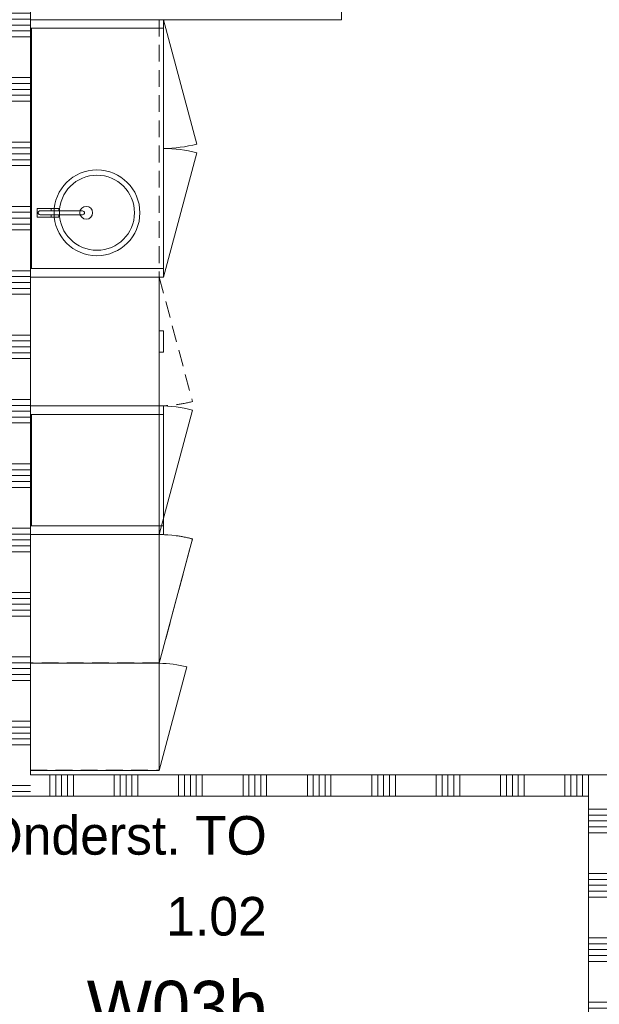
# Model space of a CAD drawing. Header units: millimetres. Extents: x -850 to 154668, y -25041 to 71030.
# Tile 121 of 211: x 18050 to 20750, y 49490 to 54080. Entities that reach past the tile are written whole.
import ezdxf
from ezdxf.enums import TextEntityAlignment as Align

# ---------------------------------------------------------------- set-up
doc = ezdxf.new("R2010")
doc.units = ezdxf.units.MM
doc.header["$MEASUREMENT"] = 0
doc.linetypes.add('B0702', pattern=[117.37, 78.119999, -39.250001])
for name, color, linetype in [('72 VI kastenwanden', 7, 'Continuous'), ('New_22 NC Binnenwanden', 7, 'Continuous'), ('New_22 NC Binnenwanden Doorsnede-arcering', 7, 'Continuous'), ('New_22 NC Binnenwanden Laagscheidingslijnen', 7, 'Continuous'), ('New_72 VI kastenwanden', 7, 'Continuous'), ('New_Z Ruimtefuncties', 7, 'Continuous'), ('New_Z Ruimtefuncties Zone omranding', 7, 'Continuous'), ('New_Z Ruimtefuncties Zone tekst', 7, 'Continuous')]:
    doc.layers.add(name, color=color, linetype=linetype)
doc.styles.add('GENERATED_STYLE_1', font='txt')
doc.styles.add('GENERATED_STYLE_2', font='txt')

# ---------------------------------------------------------------- blocks, each defined once
blk = doc.blocks.new('Kast basis 2D 22_3')
at = {"layer": 'New_72 VI kastenwanden', "color": 1, "linetype": 'Continuous', "lineweight": 0}
for p, q in [((0, 620), (1200, 620)), ((0, 0), (0, 620)), ((1200, 0), (1200, 620)), ((920, 589), (880, 589)), ((880, 589), (880, 524)), ((891, 575), (891, 377.1)), ((891, 524), (891, 575)), ((909, 377.2), (909, 575)), ((909, 575), (909, 524)), ((920, 524), (920, 589)), ((880, 524), (891, 524)), ((891, 523), (880.3, 523)), ((880.3, 523), (880.3, 488)), ((891, 488), (891, 523)), ((909, 524), (920, 524)), ((919.7, 523), (909, 523)), ((909, 523), (909, 488)), ((919.7, 488), (919.7, 523)), ((880.3, 488), (891, 488)), ((909, 488), (919.7, 488)), ((0, 0), (1200, 0)), ((0, 0), (579.6, -155.3)), ((1200, 0), (620.4, -155.3))]:
    blk.add_line(p, q, dxfattribs=at)
for centre, radius in [((900, 310), 175), ((900, 360), 30)]:
    blk.add_circle(centre, radius, dxfattribs=at)
for centre, radius, start, end in [((900, 575), 9, 0, 180), ((900, 575), 9, 0, 180), ((900, 310), 200, 0, 180), ((900, 377.1), 9, 180.1472, 0.1472), ((900, 310), 200, 180, 0), ((0, 0), 600, 345, 0), ((1200, 0), 600, 180, 195)]:
    blk.add_arc(centre, radius, start, end, dxfattribs=at)
blk = doc.blocks.new('Kast basis 1D 22_5')
at = {"layer": 'New_72 VI kastenwanden', "color": 1, "linetype": 'Continuous', "lineweight": 0}
for p, q in [((0, 600), (600, 600)), ((0, 0), (0, 600)), ((600, 0), (600, 600)), ((0, 0), (600, 0)), ((0, 0), (579.6, -155.3))]:
    blk.add_line(p, q, dxfattribs=at)
blk.add_arc((0, 0), 600, 345, 0, dxfattribs=at)
blk = doc.blocks.new('Kast basis 1D 22_10')
at = {"layer": 'New_72 VI kastenwanden', "color": 1, "linetype": 'Continuous', "lineweight": 0}
for p, q in [((0, 600), (500, 600)), ((0, 0), (0, 600)), ((500, 0), (500, 600)), ((0, 0), (500, 0)), ((0, 0), (483, -129.4))]:
    blk.add_line(p, q, dxfattribs=at)
blk.add_arc((0, 0), 500, 345, 0, dxfattribs=at)
blk = doc.blocks.new('Kast wand 2D 22_2')
at = {"layer": 'New_72 VI kastenwanden', "color": 1, "linetype": 'B0702', "lineweight": 0}
for p, q in [((1200, 600), (0, 600)), ((0, 600), (0, 0)), ((1200, 0), (1200, 600)), ((0, 0), (1200, 0))]:
    blk.add_line(p, q, dxfattribs=at)
blk = doc.blocks.new('#72 ladekast 4L')
at = {"layer": 'New_72 VI kastenwanden', "color": 9, "linetype": 'Continuous', "lineweight": 0}
for p, q in [((20, 620), (0, 620)), ((0, 620), (0, 40)), ((580, 620), (20, 620)), ((600, 620), (580, 620)), ((600, 40), (600, 620)), ((0, 40), (0, 20)), ((0, 20), (600, 20)), ((350, 20), (250, 20)), ((250, 20), (250, 0)), ((250, 0), (350, 0)), ((350, 0), (350, 20)), ((600, 20), (600, 40))]:
    blk.add_line(p, q, dxfattribs=at)
blk = doc.blocks.new('Kast wand 1D 22_2')
at = {"layer": 'New_72 VI kastenwanden', "color": 1, "linetype": 'B0702', "lineweight": 0}
for p, q in [((600, 600), (0, 600)), ((0, 600), (0, 0)), ((600, 0), (600, 600)), ((0, 0), (600, 0))]:
    blk.add_line(p, q, dxfattribs=at)
blk = doc.blocks.new('Kast wand 1D 22_3')
at = {"layer": 'New_72 VI kastenwanden', "color": 1, "linetype": 'B0702', "lineweight": 0}
for p, q in [((600, 600), (0, 600)), ((0, 600), (0, 0)), ((600, 0), (600, 600)), ((0, 0), (600, 0)), ((0, 0), (579.6, -155.3))]:
    blk.add_line(p, q, dxfattribs=at)
blk.add_arc((0, 0), 600, 345, 0, dxfattribs=at)
blk = doc.blocks.new('#72 kadervak')
at = {"layer": 'New_72 VI kastenwanden', "color": 7, "linetype": 'Continuous', "lineweight": 0}
for p, q in [((600, 620), (0, 620)), ((0, 620), (0, 0)), ((600, 620), (0, 620)), ((0, 620), (0, 0)), ((40, 620), (0, 620)), ((0, 620), (0, 0)), ((40, 0), (40, 620)), ((560, 620), (40, 620)), ((40, 620), (40, 615)), ((40, 615), (560, 615)), ((600, 620), (560, 620)), ((560, 620), (560, 0)), ((560, 615), (560, 620)), ((600, 0), (600, 620)), ((600, 0), (600, 620)), ((600, 0), (600, 620)), ((0, 0), (600, 0)), ((0, 0), (600, 0)), ((0, 0), (40, 0)), ((560, 0), (600, 0))]:
    blk.add_line(p, q, dxfattribs=at)
blk = doc.blocks.new('Kast hoog 1D 22_2')
at = {"layer": 'New_72 VI kastenwanden', "color": 1, "linetype": 'Continuous', "lineweight": 0}
for p, q in [((600, 600), (0, 600)), ((0, 600), (0, 0)), ((600, 0), (600, 600)), ((0, 0), (600, 0)), ((0, 0), (579.6, -155.3))]:
    blk.add_line(p, q, dxfattribs=at)
blk.add_arc((0, 0), 600, 345, 0, dxfattribs=at)
blk = doc.blocks.new('#72 pantryvak')
at = {"layer": '72 VI kastenwanden', "color": 1, "linetype": 'Continuous', "lineweight": 0}
for p, q in [((1200, 620), (0, 620)), ((0, 620), (0, 0)), ((40, 620), (0, 620)), ((0, 620), (0, 0)), ((1160, 620), (40, 620)), ((40, 620), (40, 0)), ((40, 0), (40, 620)), ((1160, 620), (40, 620)), ((40, 620), (40, 615)), ((40, 615), (1160, 615)), ((1160, 0), (1160, 620)), ((1160, 615), (1160, 620)), ((1160, 620), (1160, 0)), ((1200, 620), (1160, 620)), ((1200, 0), (1200, 620)), ((1200, 0), (1200, 620)), ((0, 0), (1200, 0)), ((0, 0), (40, 0)), ((40, 0), (1160, 0)), ((1160, 0), (1200, 0))]:
    blk.add_line(p, q, dxfattribs=at)
blk = doc.blocks.new('Kast wand 1D 22_9')
at = {"layer": 'New_72 VI kastenwanden', "color": 1, "linetype": 'B0702', "lineweight": 0}
for p, q in [((500, 600), (0, 600)), ((0, 600), (0, 0)), ((500, 0), (500, 600)), ((0, 0), (500, 0))]:
    blk.add_line(p, q, dxfattribs=at)
blk = doc.blocks.new('*X2226')
at = {"layer": 'New_22 NC Binnenwanden Doorsnede-arcering', "color": 254, "linetype": 'Continuous', "lineweight": 0, "true_color": 0xe9ebeb}
for p, q in [((20800.4, 50400), (20700.4, 50400)), ((20800.4, 50372.6), (20700.4, 50372.6)), ((20800.4, 50345.1), (20700.4, 50345.1)), ((20800.4, 50317.7), (20700.4, 50317.7)), ((20800.4, 50290.3), (20700.4, 50290.3)), ((20800.4, 50100), (20700.4, 50100)), ((20800.4, 50072.6), (20700.4, 50072.6)), ((20800.4, 50045.1), (20700.4, 50045.1)), ((20800.4, 50017.7), (20700.4, 50017.7)), ((20800.4, 49990.3), (20700.4, 49990.3)), ((20800.4, 49800), (20700.4, 49800)), ((20800.4, 49772.6), (20700.4, 49772.6)), ((20800.4, 49745.1), (20700.4, 49745.1)), ((20800.4, 49717.7), (20700.4, 49717.7)), ((20800.4, 49690.3), (20700.4, 49690.3)), ((20800.4, 49500), (20700.4, 49500)), ((20800.4, 49472.6), (20700.4, 49472.6)), ((20800.4, 49445.1), (20700.4, 49445.1)), ((20800.4, 49417.7), (20700.4, 49417.7)), ((20800.4, 49390.3), (20700.4, 49390.3)), ((20800.4, 49200), (20700.4, 49200)), ((20800.4, 49172.6), (20700.4, 49172.6)), ((20800.4, 49145.1), (20700.4, 49145.1)), ((20800.4, 49117.7), (20700.4, 49117.7)), ((20800.4, 49090.3), (20700.4, 49090.3)), ((20800.4, 48900), (20700.4, 48900)), ((20800.4, 48872.6), (20700.4, 48872.6)), ((20800.4, 48845.1), (20700.4, 48845.1)), ((20800.4, 48817.7), (20700.4, 48817.7)), ((20800.4, 48790.3), (20700.4, 48790.3)), ((20800.4, 48600), (20700.4, 48600)), ((20800.4, 48572.6), (20700.4, 48572.6)), ((20800.4, 48545.1), (20700.4, 48545.1)), ((20800.4, 48517.7), (20700.4, 48517.7)), ((20800.4, 48490.3), (20700.4, 48490.3)), ((20800.4, 48300), (20700.4, 48300)), ((20800.4, 48272.6), (20700.4, 48272.6)), ((20800.4, 48245.1), (20700.4, 48245.1)), ((20800.4, 48217.7), (20700.4, 48217.7)), ((20800.4, 48190.3), (20700.4, 48190.3)), ((20800.4, 48000), (20700.4, 48000)), ((20800.4, 47972.6), (20700.4, 47972.6)), ((20800.4, 47945.1), (20700.4, 47945.1))]:
    blk.add_line(p, q, dxfattribs=at)
blk = doc.blocks.new('Wall_409_2', base_point=(20800.4, 47940.1))
at = {"layer": 'New_22 NC Binnenwanden', "color": 8, "linetype": 'Continuous', "lineweight": 0, "true_color": 0x778488, "flags": 128}
for points in [[(20700.4, 50460), (20700.4, 47940.1)], [(20800.4, 47940.1), (20800.4, 50460)], [(20700.4, 47940.1), (20800.4, 47940.1)]]:
    blk.add_lwpolyline(points, dxfattribs=at)
at = {"layer": 'New_22 NC Binnenwanden', "color": 8, "lineweight": 0, "true_color": 0x778488}
blk.add_blockref('*X2226', (0, 0), dxfattribs=at)
blk = doc.blocks.new('*X2325')
at = {"layer": 'New_22 NC Binnenwanden Doorsnede-arcering', "color": 254, "linetype": 'Continuous', "lineweight": 0, "true_color": 0xe9ebeb}
for p, q in [((17999.9, 50509.7), (18049.7, 50509.7)), ((17999.9, 50482.3), (18022.2, 50482.3))]:
    blk.add_line(p, q, dxfattribs=at)
blk = doc.blocks.new('*X2326')
at = {"layer": 'New_22 NC Binnenwanden Doorsnede-arcering', "color": 254, "linetype": 'Continuous', "lineweight": 0, "true_color": 0xe9ebeb}
for p, q in [((17999.9, 54054.9), (18099.9, 54054.9)), ((17999.9, 54027.4), (18099.9, 54027.4)), ((17999.9, 54000), (18099.9, 54000)), ((17999.9, 53809.7), (18099.9, 53809.7)), ((17999.9, 53782.3), (18099.9, 53782.3)), ((17999.9, 53754.9), (18099.9, 53754.9)), ((17999.9, 53727.4), (18099.9, 53727.4)), ((17999.9, 53700), (18099.9, 53700)), ((17999.9, 53509.7), (18099.9, 53509.7)), ((17999.9, 53482.3), (18099.9, 53482.3)), ((17999.9, 53454.9), (18099.9, 53454.9)), ((17999.9, 53427.4), (18099.9, 53427.4)), ((17999.9, 53400), (18099.9, 53400)), ((17999.9, 53209.7), (18099.9, 53209.7)), ((17999.9, 53182.3), (18099.9, 53182.3)), ((17999.9, 53154.9), (18099.9, 53154.9)), ((17999.9, 53127.4), (18099.9, 53127.4)), ((17999.9, 53100), (18099.9, 53100)), ((17999.9, 52909.7), (18099.9, 52909.7)), ((17999.9, 52882.3), (18099.9, 52882.3)), ((17999.9, 52854.9), (18099.9, 52854.9)), ((17999.9, 52827.4), (18099.9, 52827.4)), ((17999.9, 52800), (18099.9, 52800)), ((17999.9, 52609.7), (18099.9, 52609.7)), ((17999.9, 52582.3), (18099.9, 52582.3)), ((17999.9, 52554.9), (18099.9, 52554.9)), ((17999.9, 52527.4), (18099.9, 52527.4)), ((17999.9, 52500), (18099.9, 52500)), ((17999.9, 52309.7), (18099.9, 52309.7)), ((17999.9, 52282.3), (18099.9, 52282.3)), ((17999.9, 52254.9), (18099.9, 52254.9)), ((17999.9, 52227.4), (18099.9, 52227.4)), ((17999.9, 52200), (18099.9, 52200)), ((17999.9, 52009.7), (18099.9, 52009.7)), ((17999.9, 51982.3), (18099.9, 51982.3)), ((17999.9, 51954.9), (18099.9, 51954.9)), ((17999.9, 51927.4), (18099.9, 51927.4)), ((17999.9, 51900), (18099.9, 51900)), ((17999.9, 51709.7), (18099.9, 51709.7)), ((17999.9, 51682.3), (18099.9, 51682.3)), ((17999.9, 51654.9), (18099.9, 51654.9)), ((17999.9, 51627.4), (18099.9, 51627.4)), ((17999.9, 51600), (18099.9, 51600)), ((17999.9, 51409.7), (18099.9, 51409.7)), ((17999.9, 51382.3), (18099.9, 51382.3)), ((17999.9, 51354.9), (18099.9, 51354.9)), ((17999.9, 51327.4), (18099.9, 51327.4)), ((17999.9, 51300), (18099.9, 51300)), ((17999.9, 51109.7), (18099.9, 51109.7)), ((17999.9, 51082.3), (18099.9, 51082.3)), ((17999.9, 51054.9), (18099.9, 51054.9)), ((17999.9, 51027.4), (18099.9, 51027.4)), ((17999.9, 51000), (18099.9, 51000)), ((17999.9, 50809.7), (18099.9, 50809.7)), ((17999.9, 50782.3), (18099.9, 50782.3)), ((17999.9, 50754.9), (18099.9, 50754.9)), ((17999.9, 50727.4), (18099.9, 50727.4)), ((17999.9, 50700), (18099.9, 50700))]:
    blk.add_line(p, q, dxfattribs=at)
blk = doc.blocks.new('*X2327')
at = {"layer": 'New_22 NC Binnenwanden Doorsnede-arcering', "color": 254, "linetype": 'Continuous', "lineweight": 0, "true_color": 0xe9ebeb}
for p, q in [((18049.7, 50509.7), (18099.9, 50509.7)), ((18022.2, 50482.3), (18099.9, 50482.3))]:
    blk.add_line(p, q, dxfattribs=at)
blk = doc.blocks.new('*X2328')
at = {"layer": 'New_22 NC Binnenwanden Doorsnede-arcering', "color": 254, "linetype": 'Continuous', "lineweight": 0, "true_color": 0xe9ebeb}
for p, q in [((17999.9, 54109.7), (18099.9, 54109.7)), ((17999.9, 54082.3), (18099.9, 54082.3))]:
    blk.add_line(p, q, dxfattribs=at)
blk = doc.blocks.new('Wall_439_2', base_point=(17999.9, 50560))
at = {"layer": 'New_22 NC Binnenwanden', "color": 8, "linetype": 'Continuous', "lineweight": 0, "true_color": 0x778488}
blk.add_line((18099.9, 54180), (17999.9, 54180), dxfattribs=at)
at = {"layer": 'New_22 NC Binnenwanden', "color": 8, "linetype": 'Continuous', "lineweight": 0, "true_color": 0x778488, "flags": 128}
for points in [[(17999.9, 54080), (17999.9, 51160)], [(18099.9, 50560), (18099.9, 54080)], [(17999.9, 51060), (17999.9, 50460)], [(17999.9, 50460), (18099.9, 50460)]]:
    blk.add_lwpolyline(points, dxfattribs=at)
at = {"layer": 'New_22 NC Binnenwanden Laagscheidingslijnen', "color": 8, "linetype": 'Continuous', "lineweight": 0, "true_color": 0x778488}
for p, q in [((17999.9, 54180), (17999.9, 54080)), ((18099.9, 54080), (18099.9, 54180))]:
    blk.add_line(p, q, dxfattribs=at)
at = {"layer": 'New_22 NC Binnenwanden', "color": 8, "lineweight": 0, "true_color": 0x778488}
for name in ['*X2328', '*X2326', '*X2325', '*X2327']:
    blk.add_blockref(name, (0, 0), dxfattribs=at)
blk = doc.blocks.new('*X2484')
at = {"layer": 'New_22 NC Binnenwanden Doorsnede-arcering', "color": 254, "linetype": 'Continuous', "lineweight": 0, "true_color": 0xe9ebeb}
for p, q in [((18190.4, 50460), (18190.4, 50560)), ((18217.8, 50460), (18217.8, 50560)), ((18245.3, 50460), (18245.3, 50560)), ((18272.7, 50460), (18272.7, 50560)), ((18300.1, 50460), (18300.1, 50560)), ((18490.4, 50460), (18490.4, 50560)), ((18517.8, 50460), (18517.8, 50560)), ((18545.3, 50460), (18545.3, 50560)), ((18572.7, 50460), (18572.7, 50560)), ((18600.1, 50460), (18600.1, 50560)), ((18790.4, 50460), (18790.4, 50560)), ((18817.8, 50460), (18817.8, 50560)), ((18845.3, 50460), (18845.3, 50560)), ((18872.7, 50460), (18872.7, 50560)), ((18900.1, 50460), (18900.1, 50560)), ((19090.4, 50460), (19090.4, 50560)), ((19117.8, 50460), (19117.8, 50560)), ((19145.3, 50460), (19145.3, 50560)), ((19172.7, 50460), (19172.7, 50560)), ((19200.1, 50460), (19200.1, 50560)), ((19390.4, 50460), (19390.4, 50560)), ((19417.8, 50460), (19417.8, 50560)), ((19445.3, 50460), (19445.3, 50560)), ((19472.7, 50460), (19472.7, 50560)), ((19500.1, 50460), (19500.1, 50560)), ((19690.4, 50460), (19690.4, 50560)), ((19717.8, 50460), (19717.8, 50560)), ((19745.3, 50460), (19745.3, 50560)), ((19772.7, 50460), (19772.7, 50560)), ((19800.1, 50460), (19800.1, 50560)), ((19990.4, 50460), (19990.4, 50560)), ((20017.8, 50460), (20017.8, 50560)), ((20045.3, 50460), (20045.3, 50560)), ((20072.7, 50460), (20072.7, 50560)), ((20100.1, 50460), (20100.1, 50560)), ((20290.4, 50460), (20290.4, 50560)), ((20317.8, 50460), (20317.8, 50560)), ((20345.3, 50460), (20345.3, 50560)), ((20372.7, 50460), (20372.7, 50560)), ((20400.1, 50460), (20400.1, 50560)), ((20590.4, 50460), (20590.4, 50560)), ((20617.8, 50460), (20617.8, 50560)), ((20645.3, 50460), (20645.3, 50560)), ((20672.7, 50460), (20672.7, 50560)), ((20700.1, 50460), (20700.1, 50560))]:
    blk.add_line(p, q, dxfattribs=at)
blk = doc.blocks.new('Wall_486_2', base_point=(25600, 50560))
at = {"layer": 'New_22 NC Binnenwanden', "color": 8, "linetype": 'Continuous', "lineweight": 0, "true_color": 0x778488, "flags": 128}
for points in [[(25600, 50560), (18099.9, 50560)], [(18099.9, 50460), (20700.4, 50460)]]:
    blk.add_lwpolyline(points, dxfattribs=at)
at = {"layer": 'New_22 NC Binnenwanden', "color": 8, "lineweight": 0, "true_color": 0x778488}
blk.add_blockref('*X2484', (0, 0), dxfattribs=at)
blk = doc.blocks.new('Onderst. TO_1.02_3_2', base_point=(18523, 49843.3))
at = {"layer": 'New_Z Ruimtefuncties Zone tekst', "color": 2, "lineweight": 0}
for tag, height, style, p in [('DUMMY_938', 180, 'GENERATED_STYLE_1', (19201, 50409)), ('ROOM_NAME', 180, 'GENERATED_STYLE_1', (19201, 50367.9)), ('DUMMY_939', 180, 'GENERATED_STYLE_1', (19201, 50031.9)), ('ROOM_NUMBER', 180, 'GENERATED_STYLE_1', (19201, 49990.8)), ('stWallCovering', 240, 'GENERATED_STYLE_2', (19201, 49599.9))]:
    blk.add_attdef(tag, text='', height=height, dxfattribs=dict(at, style=style)).set_placement(p, align=Align.TOP_RIGHT)
at = {"layer": 'New_Z Ruimtefuncties Zone tekst', "color": 2, "lineweight": 0, "style": 'GENERATED_STYLE_2'}
blk.add_attdef('DUMMY_940', text='', height=240, dxfattribs=at).set_placement((17844.9, 49654.8), align=Align.TOP_LEFT)

msp = doc.modelspace()

# ---------------------------------------------------------------- linework, layer by layer
at = {"layer": 'New_Z Ruimtefuncties Zone omranding', "color": 231, "linetype": 'Continuous', "lineweight": 0, "true_color": 0xf9acba, "flags": 128}
for points in [[(18099.9, 54079.9), (18100, 50560), (25600, 50560), (25600, 50734.9), (25600.7, 50734.9), (25600.7, 55634.9), (25600.7, 59759.9), (22350, 59759.9), (22350, 59159.9), (19550, 59159.9), (19550, 57859.9), (19550, 54079.9)], [(16350, 49560.5), (16350, 47942.6), (16354.9, 47942.6), (16354.9, 47940.1), (20700.4, 47940), (20700.4, 50460), (17999.9, 50460), (17999.9, 51060), (16869.9, 51060), (16869.9, 50985), (17025, 50985), (17025, 50735), (16869.9, 50735), (16869.9, 49560.5)]]:
    msp.add_lwpolyline(points, close=True, dxfattribs=at)

# ---------------------------------------------------------------- block references
at = {"layer": '72 VI kastenwanden', "color": 1, "linetype": 'Continuous', "lineweight": 0, "zscale": 1000, "rotation": 90}
msp.add_blockref('#72 pantryvak', (18719.9, 52879.9), dxfattribs=at)
at = {"layer": 'New_22 NC Binnenwanden', "color": 8, "lineweight": 0, "true_color": 0x778488}
for name, p in [('Wall_439_2', (17999.9, 50560)), ('Wall_486_2', (25600, 50560)), ('Wall_409_2', (20800.4, 47940.1))]:
    msp.add_blockref(name, p, dxfattribs=at)
at = {"layer": 'New_72 VI kastenwanden', "color": 1, "linetype": 'Continuous', "lineweight": 0, "xscale": -1, "zscale": 1000, "rotation": 90}
for name, p in [('Kast basis 2D 22_3', (18719.9, 54079.9)), ('Kast wand 2D 22_2', (18699.9, 54079.9)), ('Kast wand 1D 22_3', (18699.9, 52879.9)), ('Kast wand 2D 22_2', (18699.9, 52879.9)), ('#72 kadervak', (18719.9, 52279.9))]:
    msp.add_blockref(name, p, dxfattribs=at)
at = {"layer": 'New_72 VI kastenwanden', "color": 253, "linetype": 'Continuous', "lineweight": 0, "true_color": 0x99a3a6, "xscale": -1, "zscale": 1000, "rotation": 90}
msp.add_blockref('#72 ladekast 4L', (18719.9, 52879.9), dxfattribs=at)
at = {"layer": 'New_72 VI kastenwanden', "color": 1, "linetype": 'Continuous', "lineweight": 0, "zscale": 1000, "rotation": 90}
for name, p in [('Kast basis 1D 22_5', (18699.9, 51679.9)), ('Kast wand 1D 22_2', (18699.9, 51679.9)), ('Kast wand 1D 22_2', (18699.9, 51079.9)), ('Kast hoog 1D 22_2', (18699.9, 51079.9)), ('Kast wand 1D 22_3', (18699.9, 51079.9)), ('Kast wand 1D 22_9', (18699.9, 50581.4)), ('Kast basis 1D 22_10', (18699.9, 50579.9)), ('Kast wand 1D 22_9', (18699.9, 50579.9))]:
    msp.add_blockref(name, p, dxfattribs=at)
at = {"layer": 'New_Z Ruimtefuncties', "color": 2, "linetype": 'Continuous', "lineweight": 0}
msp.add_blockref('Onderst. TO_1.02_3_2', (18523, 49843.3), dxfattribs=at).add_auto_attribs({'ROOM_NAME': 'Onderst. TO', 'ROOM_NUMBER': '1.02', 'stWallCovering': 'W03b'})

doc.saveas('drawing.dxf')
